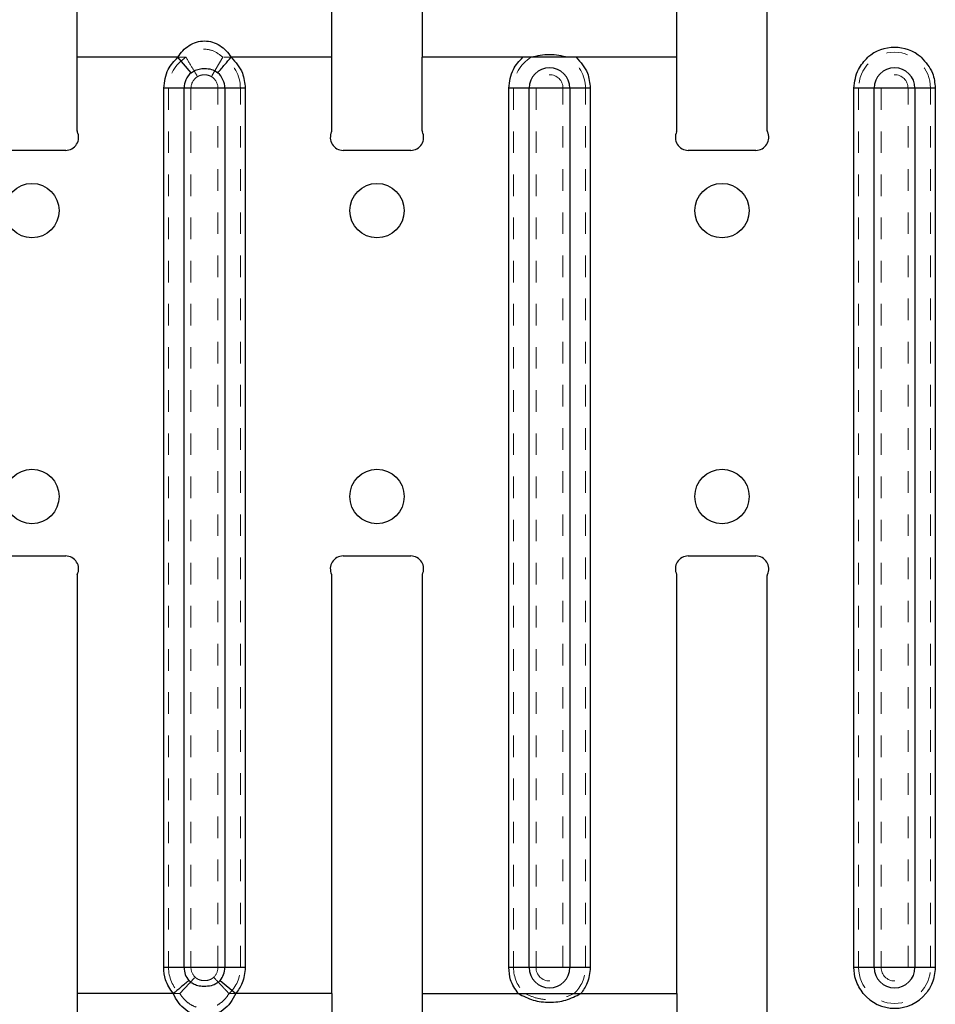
# Model space of a CAD drawing. Header units: inches. Extents: x 1687 to 2505, y -239 to -56.
# Tile 180 of 256: x 1838.6 to 1842.85, y -78.6 to -74.04. Entities that reach past the tile are written whole.
import ezdxf

# ---------------------------------------------------------------- set-up
doc = ezdxf.new("R2010")
doc.units = ezdxf.units.IN
doc.header["$LTSCALE"] = 0.5
doc.header["$MEASUREMENT"] = 0
doc.linetypes.add('HIDDEN', pattern=[0.225, 0.15, -0.075])
doc.layers.add('APP-M-S', color=30, linetype='Continuous')

msp = doc.modelspace()

# ---------------------------------------------------------------- linework, layer by layer
at = {"layer": 'APP-M-S', "linetype": 'Continuous', "lineweight": 25}
for p, q in [((1842.07096, -74.21328), (1842.07096, -72.61043)), ((1838.87096, -74.55383), (1838.87096, -73.32425)), ((1840.05206, -74.55383), (1840.05206, -73.32425)), ((1839.33797, -74.21328), (1838.87096, -74.21328)), ((1839.39974, -74.28478), (1839.33797, -74.21328)), ((1840.05206, -74.21328), (1839.58506, -74.21328)), ((1840.93797, -74.21328), (1840.47096, -74.21328)), ((1840.47096, -74.55383), (1840.47096, -74.21328)), ((1841.65206, -74.21328), (1841.18506, -74.21328)), ((1841.65206, -74.55383), (1841.65206, -74.21328)), ((1842.07096, -74.55383), (1842.07096, -74.21328)), ((1839.65049, -74.35628), (1839.27254, -74.35628)), ((1839.27254, -78.43182), (1839.27254, -74.35628)), ((1839.36703, -78.43182), (1839.36703, -74.35628)), ((1839.556, -74.35628), (1839.556, -78.43182)), ((1839.65049, -74.35628), (1839.65049, -78.43182)), ((1840.87254, -78.43182), (1840.87254, -74.35628)), ((1841.25049, -74.35628), (1840.87254, -74.35628)), ((1840.96703, -78.43182), (1840.96703, -74.35628)), ((1841.156, -74.35628), (1841.156, -78.43182)), ((1841.25049, -74.35628), (1841.25049, -78.43182)), ((1842.47254, -78.43182), (1842.47254, -74.35628)), ((1842.85049, -74.35628), (1842.47254, -74.35628)), ((1842.56703, -78.43182), (1842.56703, -74.35628)), ((1842.756, -74.35628), (1842.756, -78.43182)), ((1842.85049, -74.35628), (1842.85049, -78.43182)), ((1838.81796, -74.64434), (1838.50506, -74.64434)), ((1840.41796, -74.64434), (1840.10506, -74.64434)), ((1842.01796, -74.64434), (1841.70506, -74.64434)), ((1838.50506, -76.52434), (1838.81796, -76.52434)), ((1840.10506, -76.52434), (1840.41796, -76.52434)), ((1841.70506, -76.52434), (1842.01796, -76.52434)), ((1838.87096, -76.61486), (1838.87096, -78.72764)), ((1840.05206, -76.95541), (1840.05206, -76.61486)), ((1840.47096, -76.61486), (1840.47096, -78.72714)), ((1841.65206, -76.95541), (1841.65206, -76.61486)), ((1842.07096, -78.6758), (1842.07096, -76.61486)), ((1840.05206, -78.55304), (1840.05206, -76.95541)), ((1841.65206, -78.55304), (1841.65206, -76.95541)), ((1839.65049, -78.43182), (1839.27254, -78.43182)), ((1841.25049, -78.43182), (1840.87254, -78.43182)), ((1842.85049, -78.43182), (1842.47254, -78.43182)), ((1839.534, -78.49243), (1839.60649, -78.55304)), ((1839.31654, -78.55304), (1838.87096, -78.55304)), ((1840.05206, -78.55304), (1839.60649, -78.55304)), ((1840.05206, -78.55304), (1840.05206, -78.72764)), ((1840.47096, -78.55304), (1841.65206, -78.55304)), ((1841.65206, -78.55304), (1841.65206, -78.72714))]:
    msp.add_line(p, q, dxfattribs=at)
at = {"layer": 'APP-M-S', "linetype": 'HIDDEN', "lineweight": 18}
for p, q in [((1839.37592, -74.21328), (1838.87096, -74.21328)), ((1839.54711, -74.21328), (1839.49361, -74.30265)), ((1840.05206, -74.21328), (1839.54711, -74.21328)), ((1840.93108, -74.21328), (1840.47096, -74.21328)), ((1841.65206, -74.21328), (1841.19195, -74.21328)), ((1839.29485, -74.35628), (1839.62817, -74.35628)), ((1839.29485, -74.35628), (1839.29485, -78.43182)), ((1839.39902, -74.35628), (1839.39902, -78.43182)), ((1839.52401, -78.43182), (1839.52401, -74.35628)), ((1839.62817, -78.43182), (1839.62817, -74.35628)), ((1840.89485, -74.35628), (1841.22817, -74.35628)), ((1840.89485, -74.35628), (1840.89485, -78.43182)), ((1840.99902, -74.35628), (1840.99902, -78.43182)), ((1841.12401, -78.43182), (1841.12401, -74.35628)), ((1841.22817, -78.43182), (1841.22817, -74.35628)), ((1842.49485, -74.35628), (1842.82817, -74.35628)), ((1842.49485, -74.35628), (1842.49485, -78.43182)), ((1842.59902, -74.35628), (1842.59902, -78.43182)), ((1842.72401, -78.43182), (1842.72401, -74.35628)), ((1842.82817, -78.43182), (1842.82817, -74.35628)), ((1839.29485, -78.43182), (1839.62817, -78.43182)), ((1840.89485, -78.43182), (1841.22817, -78.43182)), ((1842.49485, -78.43182), (1842.82817, -78.43182)), ((1839.34713, -78.55304), (1839.41862, -78.47727)), ((1839.34713, -78.55304), (1838.87096, -78.55304)), ((1840.05206, -78.55304), (1839.57589, -78.55304)), ((1840.91594, -78.55304), (1840.47096, -78.55304)), ((1841.1008, -78.55304), (1840.94713, -78.55304)), ((1841.21358, -78.55304), (1841.65206, -78.55304))]:
    msp.add_line(p, q, dxfattribs=at)
at = {"layer": 'APP-M-S', "linetype": 'Continuous', "lineweight": 25}
for centre in [(1838.66151, -74.9238), (1840.26151, -74.9238), (1841.86151, -74.9238), (1838.66151, -76.2488), (1840.26151, -76.2488), (1841.86151, -76.2488)]:
    msp.add_circle(centre, 0.126, dxfattribs=at)
at = {"layer": 'APP-M-S', "linetype": 'HIDDEN', "lineweight": 18}
for centre, radius, start, end in [((1842.66151, -74.35628), 0.16666, 0, 180), ((1839.46151, -74.35628), 0.16666, 120.90395, 180), ((1839.46151, -74.35628), 0.16666, 0, 59.09607), ((1841.06151, -74.35628), 0.16666, 120.90395, 180), ((1841.06151, -74.35628), 0.16666, 0, 59.09607), ((1841.06151, -74.35628), 0.0625, 0, 180), ((1842.66151, -74.35628), 0.0625, 0, 180), ((1839.46151, -74.35628), 0.0625, 120.90391, 180), ((1839.46151, -74.35628), 0.0625, 0, 59.09607), ((1839.46151, -78.43182), 0.16666, 180, 226.66255), ((1839.46151, -78.43182), 0.0625, 180, 226.66255), ((1839.46151, -78.43182), 0.0625, 313.33745, 0), ((1839.46151, -78.43182), 0.16666, 313.33745, 0), ((1841.06151, -78.43182), 0.16666, 180, 226.66255), ((1841.06151, -78.43182), 0.0625, 180, 0), ((1841.06151, -78.43182), 0.16666, 313.33745, 0), ((1842.66151, -78.43182), 0.16666, 180, 0), ((1842.66151, -78.43182), 0.0625, 180, 0)]:
    msp.add_arc(centre, radius, start, end, dxfattribs=at)
at = {"layer": 'APP-M-S', "linetype": 'Continuous', "lineweight": 25}
for centre, radius, start, end in [((1842.66151, -74.35628), 0.18898, 49.1751, 130.8249), ((1839.46151, -74.35628), 0.09449, 130.8249, 180), ((1839.46151, -74.35628), 0.09449, 0, 49.17511), ((1841.06151, -74.35628), 0.09449, 0, 180), ((1842.66151, -74.35628), 0.09449, 0, 180), ((1838.81796, -74.58434), 0.06, 270, 25.84193), ((1838.88096, -74.55383), 0.01, 180, 205.84193), ((1840.10506, -74.58434), 0.06, 154.15807, 270), ((1840.04206, -74.55383), 0.01, 334.15807, 0), ((1840.41796, -74.58434), 0.06, 270, 25.84193), ((1840.48096, -74.55383), 0.01, 180, 205.84193), ((1841.70506, -74.58434), 0.06, 154.15807, 270), ((1841.64206, -74.55383), 0.01, 334.15807, 0), ((1842.01796, -74.58434), 0.06, 270, 25.84193), ((1842.08096, -74.55383), 0.01, 180, 205.84193), ((1838.81796, -76.58434), 0.06, 334.15807, 90), ((1840.10506, -76.58434), 0.06, 90, 205.84193), ((1840.41796, -76.58434), 0.06, 334.15807, 90), ((1841.70506, -76.58434), 0.06, 90, 205.84193), ((1842.01796, -76.58434), 0.06, 334.15807, 90), ((1838.88096, -76.61486), 0.01, 154.15807, 180), ((1840.04206, -76.61486), 0.01, 0, 25.84193), ((1840.48096, -76.61486), 0.01, 154.15807, 180), ((1841.64206, -76.61486), 0.01, 0, 25.84193), ((1842.08096, -76.61486), 0.01, 154.15807, 180), ((1839.46151, -78.43182), 0.09449, 180, 219.89926), ((1839.46151, -78.43182), 0.09449, 320.10073, 0), ((1841.06151, -78.43182), 0.09449, 180, 0), ((1842.66151, -78.43182), 0.09449, 180, 0), ((1842.66151, -78.43182), 0.18898, 219.89839, 320.10099)]:
    msp.add_arc(centre, radius, start, end, dxfattribs=at)
for points in [[(1840.47096, -73.9401), (1840.47096, -73.95656), (1840.47096, -73.98949), (1840.47096, -74.05684), (1840.47096, -74.13247), (1840.47096, -74.18634), (1840.47096, -74.21328)], [(1841.65206, -74.21328), (1841.65206, -74.18634), (1841.65206, -74.13247), (1841.65206, -74.05684), (1841.65206, -73.98949), (1841.65206, -73.95656), (1841.65206, -73.9401)]]:
    msp.add_open_spline(points, degree=3, dxfattribs=at)
for points, knots in [([(1839.33797, -74.21328), (1839.34527, -74.20269), (1839.3598, -74.18161), (1839.38958, -74.15732), (1839.42396, -74.14126), (1839.46151, -74.13568), (1839.49906, -74.14126), (1839.53345, -74.15731), (1839.56322, -74.1816), (1839.57776, -74.20269), (1839.58506, -74.21328)], [0, 0, 0, 0, 0.12684659, 0.25261361, 0.37689835, 0.49999519, 0.62306742, 0.74736546, 0.87314197, 1, 1, 1, 1]), ([(1841.14711, -74.21328), (1841.11858, -74.20719), (1841.06151, -74.19502), (1841.00445, -74.20719), (1840.97592, -74.21328)], [0, 0, 0, 0, 0.5000006, 1, 1, 1, 1]), ([(1839.27254, -74.35628), (1839.27647, -74.32558), (1839.2835, -74.27069), (1839.3213, -74.23084), (1839.33797, -74.21328)], [0, 0, 0, 0, 0.5590895, 1, 1, 1, 1]), ([(1839.52328, -74.28478), (1839.53396, -74.27242), (1839.55304, -74.25034), (1839.57527, -74.22461), (1839.58506, -74.21328)], [0, 0, 0, 0, 0.5594888, 1, 1, 1, 1]), ([(1839.58506, -74.21328), (1839.60571, -74.23631), (1839.64266, -74.27752), (1839.64809, -74.33218), (1839.65049, -74.35628)], [0, 0, 0, 0, 0.5590895, 1, 1, 1, 1]), ([(1840.87254, -74.35628), (1840.87647, -74.32558), (1840.8835, -74.27069), (1840.9213, -74.23084), (1840.93797, -74.21328)], [0, 0, 0, 0, 0.5590895, 1, 1, 1, 1]), ([(1841.18506, -74.21328), (1841.14388, -74.21328), (1841.06151, -74.21328), (1840.97915, -74.21328), (1840.93797, -74.21328)], [0, 0, 0, 0, 0.5, 1, 1, 1, 1]), ([(1841.18506, -74.21328), (1841.20571, -74.23631), (1841.24266, -74.27752), (1841.24809, -74.33218), (1841.25049, -74.35628)], [0, 0, 0, 0, 0.5590895, 1, 1, 1, 1]), ([(1842.47254, -74.35628), (1842.47647, -74.32558), (1842.4835, -74.27069), (1842.5213, -74.23084), (1842.53797, -74.21328)], [0, 0, 0, 0, 0.5590895, 1, 1, 1, 1]), ([(1842.78506, -74.21328), (1842.80571, -74.23631), (1842.84266, -74.27752), (1842.84809, -74.33218), (1842.85049, -74.35628)], [0, 0, 0, 0, 0.5590895, 1, 1, 1, 1]), ([(1839.39974, -74.28478), (1839.40573, -74.28063), (1839.41878, -74.2716), (1839.44346, -74.26536), (1839.47154, -74.26427), (1839.50003, -74.26936), (1839.516, -74.27995), (1839.52328, -74.28478)], [0, 0, 0, 0, 0.1646057, 0.3585252, 0.5678444, 0.8029617, 1, 1, 1, 1]), ([(1839.31654, -78.55304), (1839.30256, -78.53239), (1839.27759, -78.49549), (1839.27408, -78.45129), (1839.27254, -78.43182)], [0, 0, 0, 0, 0.5594012, 1, 1, 1, 1]), ([(1839.65049, -78.43182), (1839.64797, -78.45662), (1839.64346, -78.50095), (1839.6178, -78.53711), (1839.60649, -78.55304)], [0, 0, 0, 0, 0.5594012, 1, 1, 1, 1]), ([(1840.91654, -78.55304), (1840.90256, -78.53239), (1840.87759, -78.49549), (1840.87408, -78.45129), (1840.87254, -78.43182)], [0, 0, 0, 0, 0.5594012, 1, 1, 1, 1]), ([(1841.25049, -78.43182), (1841.24797, -78.45662), (1841.24346, -78.50095), (1841.2178, -78.53711), (1841.20649, -78.55304)], [0, 0, 0, 0, 0.5594012, 1, 1, 1, 1]), ([(1842.51654, -78.55304), (1842.50256, -78.53239), (1842.47759, -78.49549), (1842.47408, -78.45129), (1842.47254, -78.43182)], [0, 0, 0, 0, 0.5594012, 1, 1, 1, 1]), ([(1842.85049, -78.43182), (1842.84797, -78.45662), (1842.84346, -78.50095), (1842.8178, -78.53711), (1842.80649, -78.55304)], [0, 0, 0, 0, 0.5594012, 1, 1, 1, 1]), ([(1839.38902, -78.49243), (1839.3765, -78.5029), (1839.35411, -78.52162), (1839.32803, -78.54343), (1839.31654, -78.55304)], [0, 0, 0, 0, 0.5594889, 1, 1, 1, 1]), ([(1839.534, -78.49243), (1839.52763, -78.49814), (1839.51346, -78.51083), (1839.48369, -78.51934), (1839.45303, -78.52094), (1839.42563, -78.51567), (1839.40411, -78.50686), (1839.39376, -78.49696), (1839.38902, -78.49243)], [0, 0, 0, 0, 0.159436, 0.3544578, 0.5689473, 0.7323373, 0.8775444, 1, 1, 1, 1]), ([(1839.60649, -78.55304), (1839.59903, -78.56748), (1839.58417, -78.59621), (1839.54989, -78.63017), (1839.50833, -78.6529), (1839.46152, -78.66092), (1839.41471, -78.6529), (1839.37314, -78.63017), (1839.33885, -78.59621), (1839.324, -78.56748), (1839.31654, -78.55304)], [0, 0, 0, 0, 0.12772382, 0.25412431, 0.3781551, 0.49999026, 0.62182389, 0.74587033, 0.8722729, 1, 1, 1, 1]), ([(1840.91653, -78.55304), (1840.93938, -78.56423), (1840.98506, -78.5866), (1841.06151, -78.59633), (1841.13797, -78.5866), (1841.18365, -78.56423), (1841.2065, -78.55304)], [0, 0, 0, 0, 0.2500418, 0.5000149, 0.7499496, 1, 1, 1, 1])]:
    msp.add_open_spline(points, degree=3, knots=knots, dxfattribs=at)
at = {"layer": 'APP-M-S', "linetype": 'HIDDEN', "lineweight": 18}
for points, knots in [([(1839.54711, -74.21328), (1839.53275, -74.20173), (1839.50471, -74.17918), (1839.45353, -74.17298), (1839.40877, -74.18566), (1839.38703, -74.20393), (1839.37592, -74.21328)], [0, 0, 0, 0, 0.28530403, 0.55729377, 0.7736736, 1, 1, 1, 1]), ([(1839.37592, -74.21328), (1839.38694, -74.23169), (1839.40665, -74.26462), (1839.42245, -74.29102), (1839.42941, -74.30265)], [0, 0, 0, 0, 0.55935503, 1, 1, 1, 1]), ([(1839.49361, -74.30265), (1839.48804, -74.30004), (1839.4766, -74.29468), (1839.45871, -74.29369), (1839.44251, -74.29616), (1839.4337, -74.30053), (1839.42941, -74.30265)], [0, 0, 0, 0, 0.2733174, 0.5618379, 0.7868101, 1, 1, 1, 1]), ([(1839.41862, -78.47727), (1839.42141, -78.47956), (1839.42717, -78.4843), (1839.44142, -78.49072), (1839.46151, -78.49411), (1839.48152, -78.49072), (1839.49579, -78.48435), (1839.50156, -78.47961), (1839.50441, -78.47727)], [0, 0, 0, 0, 0.1159185, 0.2394925, 0.499983, 0.7604799, 0.8817026, 1, 1, 1, 1]), ([(1839.57589, -78.55304), (1839.56116, -78.53742), (1839.53483, -78.50952), (1839.51371, -78.48714), (1839.50441, -78.47727)], [0, 0, 0, 0, 0.55935496, 1, 1, 1, 1]), ([(1839.34713, -78.55304), (1839.35436, -78.56304), (1839.36849, -78.58263), (1839.3967, -78.6046), (1839.42808, -78.61859), (1839.46151, -78.62333), (1839.49494, -78.61859), (1839.52632, -78.60461), (1839.55453, -78.58263), (1839.56867, -78.56304), (1839.57589, -78.55304)], [0, 0, 0, 0, 0.13252629, 0.2594742, 0.38130378, 0.4999967, 0.61869329, 0.74052091, 0.8674725, 1, 1, 1, 1]), ([(1840.94713, -78.55304), (1840.96537, -78.56089), (1841.00185, -78.57659), (1841.0615, -78.58314), (1841.12117, -78.57659), (1841.15765, -78.56089), (1841.17589, -78.55304)], [0, 0, 0, 0, 0.2500165, 0.4999625, 0.7499087, 1, 1, 1, 1])]:
    msp.add_open_spline(points, degree=3, knots=knots, dxfattribs=at)

doc.saveas('drawing.dxf')
